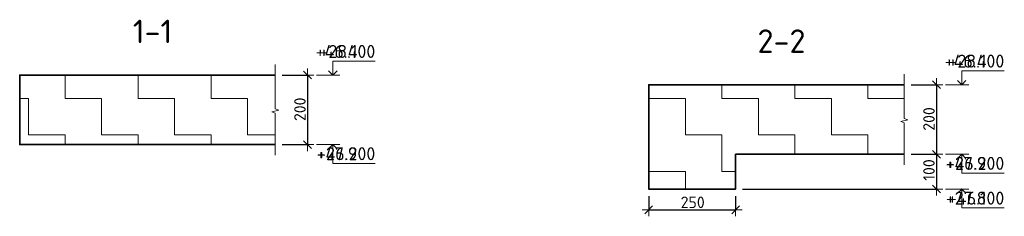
# Model space of a CAD drawing. Header units: metres. Extents: x -38 to 93, y -15 to 21.
# Tile 149 of 152: x 71.27 to 74.103, y 12.681 to 13.246. Entities that reach past the tile are written whole.
import ezdxf

# ---------------------------------------------------------------- set-up
doc = ezdxf.new("R2010")
doc.units = ezdxf.units.M
doc.header["$PDMODE"] = 65
doc.layers.add('XR$4$Размерная линия_ общее', color=7, linetype='Continuous', lineweight=13)
doc.layers.add('XR$6$Размерная линия_ общее', color=7, linetype='Continuous', lineweight=13)
doc.styles.add('ISOCPEUR', font='txt')
doc.dimstyles.new('DIMSTYLE_8', dxfattribs={"dimtxt": 0.033, "dimasz": 0.0375, "dimexe": 0, "dimexo": 0, "dimgap": 0.0165, "dimtad": 2, "dimdec": 0, "dimlfac": 1000, "dimrnd": 1, "dimzin": 12, "dimdsep": 46, "dimtxsty": 'ISOCPEUR', "dimblk1": 'ALL_ML_STRICH', "dimblk2": 'ALL_ML_STRICH', "dimsah": 1, "dimcen": 0, "dimclrd": 7, "dimclre": 256, "dimclrt": 7, "dimadec": 0, "dimazin": 0, "dimtfac": 1, "dimtdec": 0, "dimtix": 1, "dimtmove": 2, "dimatfit": 3, "dimfxl": 0, "dimtzin": 0, "dimlwd": 0, "dimlwe": -3, "dimarcsym": 0})
pattern_1 = [(0, (0.21, 0.21), (0.105, 0.105), [0.105, -0.105]), (90, (0.21, 0.21), (-0.105, 0.105), [0.105, -0.105])]

# ---------------------------------------------------------------- blocks, each defined once
blk = doc.blocks.new('ЭЛЕМЕНТ_УЗОРА_2')
at = {"color": 7, "linetype": 'Continuous', "lineweight": 13, "transparency": 33554687}
blk.add_line((72.0051, 12.8573), (72.0051, 12.8573), dxfattribs=at)
blk.add_lwpolyline([(72.0051, 13.1173), (72.0051, 12.9901), (72.0151, 12.9865), (71.9951, 12.9816), (72.0051, 12.9774), (72.0051, 12.8573)], dxfattribs=at)
blk = doc.blocks.new('ALL_ML_STRICH')
at = {"color": 0, "linetype": 'ByBlock', "lineweight": -2}
for p, q in [((-1, 0), (0.5, 0)), ((-0.3, -0.3), (0.3, 0.3)), ((0, -0.5), (0, 0.5))]:
    blk.add_line(p, q, dxfattribs=at)
blk = doc.blocks.new('*D61')
at = {"layer": 'DEFPOINTS', "color": 7, "linetype": 'Continuous', "lineweight": 13, "transparency": 33554687}
for p in [(72.0051, 13.0873), (72.0975, 13.0873), (72.0051, 12.8873)]:
    blk.add_point(p, dxfattribs=at)
at = {"layer": 'XR$4$Размерная линия_ общее', "color": 253, "linetype": 'Continuous', "lineweight": -2, "true_color": 0xa0a0a0, "transparency": 33554687}
for p, q in [((72.0251, 13.0873), (72.0975, 13.0873)), ((72.0251, 12.8873), (72.0975, 12.8873))]:
    blk.add_line(p, q, dxfattribs=at)
at = {"layer": 'XR$4$Размерная линия_ общее', "color": 7, "linetype": 'Continuous', "lineweight": -2, "transparency": 33554687}
blk.add_line((72.0975, 13.0873), (72.0975, 12.8873), dxfattribs=at)
at = {"layer": 'XR$4$Размерная линия_ общее', "color": 7, "linetype": 'Continuous', "lineweight": 13, "transparency": 33554687, "xscale": 0.0375, "yscale": 0.0375, "zscale": 0.0375}
for p, rotation in [((72.0975, 13.0873), 90), ((72.0975, 12.8873), 270)]:
    blk.add_blockref('ALL_ML_STRICH', p, dxfattribs=dict(at, rotation=rotation))
at = {"layer": 'XR$4$Размерная линия_ общее', "color": 7, "linetype": 'Continuous', "lineweight": 13, "transparency": 33554687, "insert": (72.076, 12.9889), "char_height": 0.033, "width": 0.099, "attachment_point": 5, "rotation": 90, "style": 'ISOCPEUR'}
blk.add_mtext('\\A1;{200}', dxfattribs=at)
blk = doc.blocks.new('ЭЛЕМЕНТ_УЗОРА_3')
at = {"color": 7, "linetype": 'Continuous', "lineweight": 13, "transparency": 33554687}
blk.add_line((73.8149, 12.8295), (73.8149, 12.8295), dxfattribs=at)
blk.add_lwpolyline([(73.8149, 13.0895), (73.8149, 12.9623), (73.8249, 12.9587), (73.8049, 12.9538), (73.8149, 12.9496), (73.8149, 12.8295)], dxfattribs=at)
blk = doc.blocks.new('*D63')
at = {"layer": 'DEFPOINTS', "color": 7, "linetype": 'Continuous', "lineweight": 13, "transparency": 33554687}
for p in [(73.8149, 13.0595), (73.9073, 13.0595), (73.8149, 12.8595)]:
    blk.add_point(p, dxfattribs=at)
at = {"layer": 'XR$4$Размерная линия_ общее', "color": 253, "linetype": 'Continuous', "lineweight": -2, "true_color": 0xa0a0a0, "transparency": 33554687}
for p, q in [((73.8349, 13.0595), (73.9073, 13.0595)), ((73.8349, 12.8595), (73.9073, 12.8595))]:
    blk.add_line(p, q, dxfattribs=at)
at = {"layer": 'XR$4$Размерная линия_ общее', "color": 7, "linetype": 'Continuous', "lineweight": -2, "transparency": 33554687}
blk.add_line((73.9073, 13.0595), (73.9073, 12.8595), dxfattribs=at)
at = {"layer": 'XR$4$Размерная линия_ общее', "color": 7, "linetype": 'Continuous', "lineweight": 13, "transparency": 33554687, "xscale": 0.0375, "yscale": 0.0375, "zscale": 0.0375}
for p, rotation in [((73.9073, 13.0595), 90), ((73.9073, 12.8595), 270)]:
    blk.add_blockref('ALL_ML_STRICH', p, dxfattribs=dict(at, rotation=rotation))
at = {"layer": 'XR$4$Размерная линия_ общее', "color": 7, "linetype": 'Continuous', "lineweight": 13, "transparency": 33554687, "insert": (73.8858, 12.9611), "char_height": 0.033, "width": 0.099, "attachment_point": 5, "rotation": 90, "style": 'ISOCPEUR'}
blk.add_mtext('\\A1;{200}', dxfattribs=at)
blk = doc.blocks.new('*D64')
at = {"layer": 'DEFPOINTS', "color": 7, "linetype": 'Continuous', "lineweight": 13, "transparency": 33554687}
for p in [(73.8149, 12.8595), (73.9073, 12.8595), (73.3294, 12.7595)]:
    blk.add_point(p, dxfattribs=at)
at = {"layer": 'XR$4$Размерная линия_ общее', "color": 253, "linetype": 'Continuous', "lineweight": -2, "true_color": 0xa0a0a0, "transparency": 33554687}
for p, q in [((73.8349, 12.8595), (73.9073, 12.8595)), ((73.3494, 12.7595), (73.9073, 12.7595))]:
    blk.add_line(p, q, dxfattribs=at)
at = {"layer": 'XR$4$Размерная линия_ общее', "color": 7, "linetype": 'Continuous', "lineweight": -2, "transparency": 33554687}
blk.add_line((73.9073, 12.8595), (73.9073, 12.7595), dxfattribs=at)
at = {"layer": 'XR$4$Размерная линия_ общее', "color": 7, "linetype": 'Continuous', "lineweight": 13, "transparency": 33554687, "xscale": 0.0375, "yscale": 0.0375, "zscale": 0.0375}
for p, rotation in [((73.9073, 12.8595), 90), ((73.9073, 12.7595), 270)]:
    blk.add_blockref('ALL_ML_STRICH', p, dxfattribs=dict(at, rotation=rotation))
at = {"layer": 'XR$4$Размерная линия_ общее', "color": 7, "linetype": 'Continuous', "lineweight": 13, "transparency": 33554687, "insert": (73.8858, 12.8144), "char_height": 0.033, "width": 0.099, "attachment_point": 5, "rotation": 90, "style": 'ISOCPEUR'}
blk.add_mtext('\\A1;{100}', dxfattribs=at)
blk = doc.blocks.new('*D65')
at = {"layer": 'DEFPOINTS', "color": 7, "linetype": 'Continuous', "lineweight": 13, "transparency": 33554687}
for p in [(73.0794, 12.7595), (73.3294, 12.7595), (73.0794, 12.7)]:
    blk.add_point(p, dxfattribs=at)
at = {"layer": 'XR$4$Размерная линия_ общее', "color": 253, "linetype": 'Continuous', "lineweight": -2, "true_color": 0xa0a0a0, "transparency": 33554687}
for p, q in [((73.0794, 12.7395), (73.0794, 12.7)), ((73.3294, 12.7395), (73.3294, 12.7))]:
    blk.add_line(p, q, dxfattribs=at)
at = {"layer": 'XR$4$Размерная линия_ общее', "color": 7, "linetype": 'Continuous', "lineweight": -2, "transparency": 33554687}
blk.add_line((73.0794, 12.7), (73.3294, 12.7), dxfattribs=at)
at = {"layer": 'XR$4$Размерная линия_ общее', "color": 7, "linetype": 'Continuous', "lineweight": 13, "transparency": 33554687, "xscale": 0.0375, "yscale": 0.0375, "zscale": 0.0375, "rotation": 180}
blk.add_blockref('ALL_ML_STRICH', (73.0794, 12.7), dxfattribs=at)
at = {"layer": 'XR$4$Размерная линия_ общее', "color": 7, "linetype": 'Continuous', "lineweight": 13, "transparency": 33554687, "xscale": 0.0375, "yscale": 0.0375, "zscale": 0.0375}
blk.add_blockref('ALL_ML_STRICH', (73.3294, 12.7), dxfattribs=at)
at = {"layer": 'XR$4$Размерная линия_ общее', "color": 7, "linetype": 'Continuous', "lineweight": 13, "transparency": 33554687, "insert": (73.206, 12.7215), "char_height": 0.033, "width": 0.099, "attachment_point": 5, "style": 'ISOCPEUR'}
blk.add_mtext('\\A1;{250}', dxfattribs=at)
blk = doc.blocks.new('СЛОЖНЫЙ_ОБЪЕКТ_20')
at = {"color": 7, "linetype": 'Continuous', "lineweight": 13, "transparency": 33554687}
blk.add_line((72.1905, 13.0873), (72.1238, 13.0873), dxfattribs=at)
blk.add_lwpolyline([(72.1705, 13.0873), (72.1705, 13.1273), (72.2928, 13.1273)], dxfattribs=at)
at = {"color": 7, "linetype": 'Continuous', "lineweight": 35, "transparency": 33554687}
blk.add_lwpolyline([(72.1584, 13.0994), (72.1705, 13.0873), (72.1826, 13.0994)], dxfattribs=at)
blk = doc.blocks.new('СЛОЖНЫЙ_ОБЪЕКТ_21')
at = {"color": 7, "linetype": 'Continuous', "lineweight": 13, "transparency": 33554687}
blk.add_line((72.1905, 12.8873), (72.1238, 12.8873), dxfattribs=at)
at = {"color": 7, "linetype": 'Continuous', "lineweight": 35, "transparency": 33554687}
blk.add_lwpolyline([(72.1584, 12.8752), (72.1705, 12.8873), (72.1826, 12.8752)], dxfattribs=at)
at = {"color": 7, "linetype": 'Continuous', "lineweight": 13, "transparency": 33554687}
blk.add_lwpolyline([(72.1705, 12.8873), (72.1705, 12.8333), (72.2928, 12.8333)], dxfattribs=at)
blk = doc.blocks.new('СЛОЖНЫЙ_ОБЪЕКТ_22')
at = {"color": 7, "linetype": 'Continuous', "lineweight": 13, "transparency": 33554687}
blk.add_line((74.0002, 13.0595), (73.9336, 13.0595), dxfattribs=at)
blk.add_lwpolyline([(73.9802, 13.0595), (73.9802, 13.0995), (74.1026, 13.0995)], dxfattribs=at)
at = {"color": 7, "linetype": 'Continuous', "lineweight": 35, "transparency": 33554687}
blk.add_lwpolyline([(73.9681, 13.0716), (73.9802, 13.0595), (73.9923, 13.0716)], dxfattribs=at)
blk = doc.blocks.new('СЛОЖНЫЙ_ОБЪЕКТ_23')
at = {"color": 7, "linetype": 'Continuous', "lineweight": 13, "transparency": 33554687}
blk.add_line((74.0002, 12.8595), (73.9336, 12.8595), dxfattribs=at)
at = {"color": 7, "linetype": 'Continuous', "lineweight": 35, "transparency": 33554687}
blk.add_lwpolyline([(73.9681, 12.8474), (73.9802, 12.8595), (73.9923, 12.8474)], dxfattribs=at)
at = {"color": 7, "linetype": 'Continuous', "lineweight": 13, "transparency": 33554687}
blk.add_lwpolyline([(73.9802, 12.8595), (73.9802, 12.8055), (74.1026, 12.8055)], dxfattribs=at)
blk = doc.blocks.new('СЛОЖНЫЙ_ОБЪЕКТ_24')
at = {"color": 7, "linetype": 'Continuous', "lineweight": 13, "transparency": 33554687}
blk.add_line((74.0002, 12.7595), (73.9336, 12.7595), dxfattribs=at)
at = {"color": 7, "linetype": 'Continuous', "lineweight": 35, "transparency": 33554687}
blk.add_lwpolyline([(73.9681, 12.7474), (73.9802, 12.7595), (73.9923, 12.7474)], dxfattribs=at)
at = {"color": 7, "linetype": 'Continuous', "lineweight": 13, "transparency": 33554687}
blk.add_lwpolyline([(73.9802, 12.7595), (73.9802, 12.7055), (74.1026, 12.7055)], dxfattribs=at)
blk = doc.blocks.new('ЭЛЕМЕНТ_УЗОРА_23')
at = {"color": 7, "linetype": 'Continuous', "lineweight": 13, "transparency": 33554687}
blk.add_line((72.0051, 12.8573), (72.0051, 12.8573), dxfattribs=at)
blk.add_lwpolyline([(72.0051, 13.1173), (72.0051, 12.9901), (72.0151, 12.9865), (71.9951, 12.9816), (72.0051, 12.9774), (72.0051, 12.8573)], dxfattribs=at)
blk = doc.blocks.new('*D646')
at = {"layer": 'DEFPOINTS', "color": 7, "linetype": 'Continuous', "lineweight": 13, "transparency": 33554687}
for p in [(72.0051, 13.0873), (72.0975, 13.0873), (72.0051, 12.8873)]:
    blk.add_point(p, dxfattribs=at)
at = {"layer": 'XR$6$Размерная линия_ общее', "color": 253, "linetype": 'Continuous', "lineweight": -2, "true_color": 0xa0a0a0, "transparency": 33554687}
for p, q in [((72.0251, 13.0873), (72.0975, 13.0873)), ((72.0251, 12.8873), (72.0975, 12.8873))]:
    blk.add_line(p, q, dxfattribs=at)
at = {"layer": 'XR$6$Размерная линия_ общее', "color": 7, "linetype": 'Continuous', "lineweight": -2, "transparency": 33554687}
blk.add_line((72.0975, 13.0873), (72.0975, 12.8873), dxfattribs=at)
at = {"layer": 'XR$6$Размерная линия_ общее', "color": 7, "linetype": 'Continuous', "lineweight": 13, "transparency": 33554687, "xscale": 0.0375, "yscale": 0.0375, "zscale": 0.0375}
for p, rotation in [((72.0975, 13.0873), 90), ((72.0975, 12.8873), 270)]:
    blk.add_blockref('ALL_ML_STRICH', p, dxfattribs=dict(at, rotation=rotation))
at = {"layer": 'XR$6$Размерная линия_ общее', "color": 7, "linetype": 'Continuous', "lineweight": 13, "transparency": 33554687, "insert": (72.076, 12.9889), "char_height": 0.033, "width": 0.099, "attachment_point": 5, "rotation": 90, "style": 'ISOCPEUR'}
blk.add_mtext('\\A1;{200}', dxfattribs=at)
blk = doc.blocks.new('ЭЛЕМЕНТ_УЗОРА_24')
at = {"color": 7, "linetype": 'Continuous', "lineweight": 13, "transparency": 33554687}
blk.add_line((73.8149, 12.8295), (73.8149, 12.8295), dxfattribs=at)
blk.add_lwpolyline([(73.8149, 13.0895), (73.8149, 12.9623), (73.8249, 12.9587), (73.8049, 12.9538), (73.8149, 12.9496), (73.8149, 12.8295)], dxfattribs=at)
blk = doc.blocks.new('*D648')
at = {"layer": 'DEFPOINTS', "color": 7, "linetype": 'Continuous', "lineweight": 13, "transparency": 33554687}
for p in [(73.8149, 13.0595), (73.9073, 13.0595), (73.8149, 12.8595)]:
    blk.add_point(p, dxfattribs=at)
at = {"layer": 'XR$6$Размерная линия_ общее', "color": 253, "linetype": 'Continuous', "lineweight": -2, "true_color": 0xa0a0a0, "transparency": 33554687}
for p, q in [((73.8349, 13.0595), (73.9073, 13.0595)), ((73.8349, 12.8595), (73.9073, 12.8595))]:
    blk.add_line(p, q, dxfattribs=at)
at = {"layer": 'XR$6$Размерная линия_ общее', "color": 7, "linetype": 'Continuous', "lineweight": -2, "transparency": 33554687}
blk.add_line((73.9073, 13.0595), (73.9073, 12.8595), dxfattribs=at)
at = {"layer": 'XR$6$Размерная линия_ общее', "color": 7, "linetype": 'Continuous', "lineweight": 13, "transparency": 33554687, "xscale": 0.0375, "yscale": 0.0375, "zscale": 0.0375}
for p, rotation in [((73.9073, 13.0595), 90), ((73.9073, 12.8595), 270)]:
    blk.add_blockref('ALL_ML_STRICH', p, dxfattribs=dict(at, rotation=rotation))
at = {"layer": 'XR$6$Размерная линия_ общее', "color": 7, "linetype": 'Continuous', "lineweight": 13, "transparency": 33554687, "insert": (73.8858, 12.9611), "char_height": 0.033, "width": 0.099, "attachment_point": 5, "rotation": 90, "style": 'ISOCPEUR'}
blk.add_mtext('\\A1;{200}', dxfattribs=at)
blk = doc.blocks.new('*D649')
at = {"layer": 'DEFPOINTS', "color": 7, "linetype": 'Continuous', "lineweight": 13, "transparency": 33554687}
for p in [(73.8149, 12.8595), (73.9073, 12.8595), (73.3294, 12.7595)]:
    blk.add_point(p, dxfattribs=at)
at = {"layer": 'XR$6$Размерная линия_ общее', "color": 253, "linetype": 'Continuous', "lineweight": -2, "true_color": 0xa0a0a0, "transparency": 33554687}
for p, q in [((73.8349, 12.8595), (73.9073, 12.8595)), ((73.3494, 12.7595), (73.9073, 12.7595))]:
    blk.add_line(p, q, dxfattribs=at)
at = {"layer": 'XR$6$Размерная линия_ общее', "color": 7, "linetype": 'Continuous', "lineweight": -2, "transparency": 33554687}
blk.add_line((73.9073, 12.8595), (73.9073, 12.7595), dxfattribs=at)
at = {"layer": 'XR$6$Размерная линия_ общее', "color": 7, "linetype": 'Continuous', "lineweight": 13, "transparency": 33554687, "xscale": 0.0375, "yscale": 0.0375, "zscale": 0.0375}
for p, rotation in [((73.9073, 12.8595), 90), ((73.9073, 12.7595), 270)]:
    blk.add_blockref('ALL_ML_STRICH', p, dxfattribs=dict(at, rotation=rotation))
at = {"layer": 'XR$6$Размерная линия_ общее', "color": 7, "linetype": 'Continuous', "lineweight": 13, "transparency": 33554687, "insert": (73.8858, 12.8144), "char_height": 0.033, "width": 0.099, "attachment_point": 5, "rotation": 90, "style": 'ISOCPEUR'}
blk.add_mtext('\\A1;{100}', dxfattribs=at)
blk = doc.blocks.new('*D650')
at = {"layer": 'DEFPOINTS', "color": 7, "linetype": 'Continuous', "lineweight": 13, "transparency": 33554687}
for p in [(73.0794, 12.7595), (73.3294, 12.7595), (73.0794, 12.7)]:
    blk.add_point(p, dxfattribs=at)
at = {"layer": 'XR$6$Размерная линия_ общее', "color": 253, "linetype": 'Continuous', "lineweight": -2, "true_color": 0xa0a0a0, "transparency": 33554687}
for p, q in [((73.0794, 12.7395), (73.0794, 12.7)), ((73.3294, 12.7395), (73.3294, 12.7))]:
    blk.add_line(p, q, dxfattribs=at)
at = {"layer": 'XR$6$Размерная линия_ общее', "color": 7, "linetype": 'Continuous', "lineweight": -2, "transparency": 33554687}
blk.add_line((73.0794, 12.7), (73.3294, 12.7), dxfattribs=at)
at = {"layer": 'XR$6$Размерная линия_ общее', "color": 7, "linetype": 'Continuous', "lineweight": 13, "transparency": 33554687, "xscale": 0.0375, "yscale": 0.0375, "zscale": 0.0375, "rotation": 180}
blk.add_blockref('ALL_ML_STRICH', (73.0794, 12.7), dxfattribs=at)
at = {"layer": 'XR$6$Размерная линия_ общее', "color": 7, "linetype": 'Continuous', "lineweight": 13, "transparency": 33554687, "xscale": 0.0375, "yscale": 0.0375, "zscale": 0.0375}
blk.add_blockref('ALL_ML_STRICH', (73.3294, 12.7), dxfattribs=at)
at = {"layer": 'XR$6$Размерная линия_ общее', "color": 7, "linetype": 'Continuous', "lineweight": 13, "transparency": 33554687, "insert": (73.206, 12.7215), "char_height": 0.033, "width": 0.099, "attachment_point": 5, "style": 'ISOCPEUR'}
blk.add_mtext('\\A1;{250}', dxfattribs=at)
blk = doc.blocks.new('СЛОЖНЫЙ_ОБЪЕКТ_62')
at = {"color": 7, "linetype": 'Continuous', "lineweight": 13, "transparency": 33554687}
blk.add_line((72.1905, 13.0873), (72.1238, 13.0873), dxfattribs=at)
blk.add_lwpolyline([(72.1705, 13.0873), (72.1705, 13.1273), (72.2928, 13.1273)], dxfattribs=at)
at = {"color": 7, "linetype": 'Continuous', "lineweight": 35, "transparency": 33554687}
blk.add_lwpolyline([(72.1584, 13.0994), (72.1705, 13.0873), (72.1826, 13.0994)], dxfattribs=at)
blk = doc.blocks.new('СЛОЖНЫЙ_ОБЪЕКТ_63')
at = {"color": 7, "linetype": 'Continuous', "lineweight": 13, "transparency": 33554687}
blk.add_line((72.1905, 12.8873), (72.1238, 12.8873), dxfattribs=at)
at = {"color": 7, "linetype": 'Continuous', "lineweight": 35, "transparency": 33554687}
blk.add_lwpolyline([(72.1584, 12.8752), (72.1705, 12.8873), (72.1826, 12.8752)], dxfattribs=at)
at = {"color": 7, "linetype": 'Continuous', "lineweight": 13, "transparency": 33554687}
blk.add_lwpolyline([(72.1705, 12.8873), (72.1705, 12.8333), (72.2928, 12.8333)], dxfattribs=at)
blk = doc.blocks.new('СЛОЖНЫЙ_ОБЪЕКТ_64')
at = {"color": 7, "linetype": 'Continuous', "lineweight": 13, "transparency": 33554687}
blk.add_line((74.0002, 13.0595), (73.9336, 13.0595), dxfattribs=at)
blk.add_lwpolyline([(73.9802, 13.0595), (73.9802, 13.0995), (74.1026, 13.0995)], dxfattribs=at)
at = {"color": 7, "linetype": 'Continuous', "lineweight": 35, "transparency": 33554687}
blk.add_lwpolyline([(73.9681, 13.0716), (73.9802, 13.0595), (73.9923, 13.0716)], dxfattribs=at)
blk = doc.blocks.new('СЛОЖНЫЙ_ОБЪЕКТ_65')
at = {"color": 7, "linetype": 'Continuous', "lineweight": 13, "transparency": 33554687}
blk.add_line((74.0002, 12.8595), (73.9336, 12.8595), dxfattribs=at)
at = {"color": 7, "linetype": 'Continuous', "lineweight": 35, "transparency": 33554687}
blk.add_lwpolyline([(73.9681, 12.8474), (73.9802, 12.8595), (73.9923, 12.8474)], dxfattribs=at)
at = {"color": 7, "linetype": 'Continuous', "lineweight": 13, "transparency": 33554687}
blk.add_lwpolyline([(73.9802, 12.8595), (73.9802, 12.8055), (74.1026, 12.8055)], dxfattribs=at)
blk = doc.blocks.new('СЛОЖНЫЙ_ОБЪЕКТ_66')
at = {"color": 7, "linetype": 'Continuous', "lineweight": 13, "transparency": 33554687}
blk.add_line((74.0002, 12.7595), (73.9336, 12.7595), dxfattribs=at)
at = {"color": 7, "linetype": 'Continuous', "lineweight": 35, "transparency": 33554687}
blk.add_lwpolyline([(73.9681, 12.7474), (73.9802, 12.7595), (73.9923, 12.7474)], dxfattribs=at)
at = {"color": 7, "linetype": 'Continuous', "lineweight": 13, "transparency": 33554687}
blk.add_lwpolyline([(73.9802, 12.7595), (73.9802, 12.7055), (74.1026, 12.7055)], dxfattribs=at)

msp = doc.modelspace()

# ---------------------------------------------------------------- hatches: boundary and pattern name
at = {"linetype": 'Continuous', "lineweight": 13, "transparency": 33554687}
h = msp.add_hatch(dxfattribs=at)
h.set_pattern_fill('____', scale=0.105, style=0, pattern_type=2)
h.set_pattern_definition(pattern_1)
h.paths.add_polyline_path([(71.2696, 13.0873), (71.2696, 12.8873), (72.0051, 12.8873), (72.0051, 13.0873)], flags=0)
h = msp.add_hatch(dxfattribs=at)
h.set_pattern_fill('____', scale=0.105, style=0, pattern_type=2)
h.set_pattern_definition(pattern_1)
h.paths.add_polyline_path([(71.2696, 13.0873), (71.2696, 12.8873), (72.0051, 12.8873), (72.0051, 13.0873)], flags=0)
h = msp.add_hatch(dxfattribs=at)
h.set_pattern_fill('____', scale=0.105, style=0, pattern_type=2)
h.set_pattern_definition(pattern_1)
h.paths.add_polyline_path([(73.8149, 13.0595), (73.0794, 13.0595), (73.0794, 12.7595), (73.3294, 12.7595), (73.3294, 12.8595), (73.8149, 12.8595)], flags=0)
h = msp.add_hatch(dxfattribs=at)
h.set_pattern_fill('____', scale=0.105, style=0, pattern_type=2)
h.set_pattern_definition(pattern_1)
h.paths.add_polyline_path([(73.8149, 13.0595), (73.0794, 13.0595), (73.0794, 12.7595), (73.3294, 12.7595), (73.3294, 12.8595), (73.8149, 12.8595)], flags=0)

# ---------------------------------------------------------------- linework, layer by layer
at = {"color": 7, "linetype": 'Continuous', "lineweight": 35, "transparency": 33554687}
msp.add_line((73.3294, 12.8595), (73.8149, 12.8595), dxfattribs=at)
msp.add_line((73.3294, 12.8595), (73.8149, 12.8595), dxfattribs=at)
for points in [[(72.0051, 13.0873), (71.2696, 13.0873), (71.2696, 12.8873), (72.0051, 12.8873)], [(72.0051, 13.0873), (71.2696, 13.0873), (71.2696, 12.8873), (72.0051, 12.8873)], [(73.8149, 13.0595), (73.0794, 13.0595), (73.0794, 12.8595)], [(73.8149, 13.0595), (73.0794, 13.0595), (73.0794, 12.8595)], [(73.0794, 12.8595), (73.0794, 12.7595), (73.3294, 12.7595), (73.3294, 12.8595)], [(73.0794, 12.8595), (73.0794, 12.7595), (73.3294, 12.7595), (73.3294, 12.8595)]]:
    msp.add_lwpolyline(points, dxfattribs=at)

# ---------------------------------------------------------------- block references
at = {"color": 7, "linetype": 'Continuous', "lineweight": 13, "transparency": 33554687}
for name in ['ЭЛЕМЕНТ_УЗОРА_2', 'ЭЛЕМЕНТ_УЗОРА_23', 'ЭЛЕМЕНТ_УЗОРА_3', 'ЭЛЕМЕНТ_УЗОРА_24']:
    msp.add_blockref(name, (0, 0), dxfattribs=at)
at = {"color": 7, "linetype": 'Continuous', "lineweight": 35, "transparency": 33554687}
for name in ['СЛОЖНЫЙ_ОБЪЕКТ_20', 'СЛОЖНЫЙ_ОБЪЕКТ_62', 'СЛОЖНЫЙ_ОБЪЕКТ_22', 'СЛОЖНЫЙ_ОБЪЕКТ_64', 'СЛОЖНЫЙ_ОБЪЕКТ_21', 'СЛОЖНЫЙ_ОБЪЕКТ_63', 'СЛОЖНЫЙ_ОБЪЕКТ_23', 'СЛОЖНЫЙ_ОБЪЕКТ_65', 'СЛОЖНЫЙ_ОБЪЕКТ_24', 'СЛОЖНЫЙ_ОБЪЕКТ_66']:
    msp.add_blockref(name, (0, 0), dxfattribs=at)

# ---------------------------------------------------------------- texts
at = {"color": 7, "linetype": 'Continuous', "lineweight": 50, "transparency": 33554687, "char_height": 0.0675, "attachment_point": 5, "style": 'ISOCPEUR'}
for s, insert, width in [('\\A1;{\\fISOCPEUR|i0|b0;\\H0.067500;\\W1.000000;\\C7;1-1}\\P', (71.6518, 13.2127), 0.139696), ('\\A1;{\\fISOCPEUR|i0|b0;\\H0.067500;\\W1.000000;\\C7;1-1}\\P', (71.6518, 13.2127), 0.139696), ('\\A1;{\\fISOCPEUR|i0|b0;\\H0.067500;\\W1.000000;\\C7;2-2}\\P', (73.4615, 13.1849), 0.172565), ('\\A1;{\\fISOCPEUR|i0|b0;\\H0.067500;\\W1.000000;\\C7;2-2}\\P', (73.4615, 13.1849), 0.172565)]:
    msp.add_mtext(s, dxfattribs=dict(at, insert=insert, width=width))
at = {"color": 7, "linetype": 'Continuous', "lineweight": 13, "transparency": 33554687, "char_height": 0.0375, "attachment_point": 9, "style": 'ISOCPEUR'}
for s, insert, width in [('\\A1;{\\fISOCPEUR|i0|b0;\\H0.037500;\\W1.000000;\\C7;+28.100}\\P', (72.2928, 13.1365), 0.178404), ('\\A1;{\\fISOCPEUR|i0|b0;\\H0.037500;\\W1.000000;\\C7;+46.400}\\P', (72.2928, 13.1365), 0.194235), ('\\A1;{\\fISOCPEUR|i0|b0;\\H0.037500;\\W1.000000;\\C7;+28.100}\\P', (74.1026, 13.1087), 0.178404), ('\\A1;{\\fISOCPEUR|i0|b0;\\H0.037500;\\W1.000000;\\C7;+46.400}\\P', (74.1026, 13.1087), 0.194235), ('\\A1;{\\fISOCPEUR|i0|b0;\\H0.037500;\\W1.000000;\\C7;+27.900}\\P', (72.2928, 12.8425), 0.186702), ('\\A1;{\\fISOCPEUR|i0|b0;\\H0.037500;\\W1.000000;\\C7;+46.200}\\P', (72.2928, 12.8425), 0.190469), ('\\A1;{\\fISOCPEUR|i0|b0;\\H0.037500;\\W1.000000;\\C7;+27.900}\\P', (74.1026, 12.8147), 0.186702), ('\\A1;{\\fISOCPEUR|i0|b0;\\H0.037500;\\W1.000000;\\C7;+46.200}\\P', (74.1026, 12.8147), 0.190469), ('\\A1;{\\fISOCPEUR|i0|b0;\\H0.037500;\\W1.000000;\\C7;+27.800}\\P', (74.1026, 12.7147), 0.186702), ('\\A1;{\\fISOCPEUR|i0|b0;\\H0.037500;\\W1.000000;\\C7;+46.100}\\P', (74.1026, 12.7147), 0.182188)]:
    msp.add_mtext(s, dxfattribs=dict(at, insert=insert, width=width))

# ---------------------------------------------------------------- dimensions: what is measured, and where the dimension line sits
at = {"layer": 'XR$4$Размерная линия_ общее', "color": 7, "linetype": 'Continuous', "lineweight": 13, "transparency": 33554687}
for base, p1, p2, picture, middle in [((72.0975, 12.8873), (72.0251, 13.0873), (72.0251, 12.8873), '*D61', (72.076, 12.9889)), ((73.9073, 12.8595), (73.8349, 13.0595), (73.8349, 12.8595), '*D63', (73.8858, 12.9611)), ((73.9073, 12.7595), (73.8349, 12.8595), (73.3494, 12.7595), '*D64', (73.8858, 12.8144))]:
    dim = msp.add_linear_dim(base=base, p1=p1, p2=p2, angle=270, dimstyle='DIMSTYLE_8', override={"dimpost": '<>', "dimclrd": 7, "dimclre": 253, "dimclrt": 7, "dimlwd": 0, "dimlwe": 65533}, dxfattribs=at)
    dim.commit()
    dim.dimension.update_dxf_attribs({"geometry": picture, "text_midpoint": middle, "dimtype": 160})
dim = msp.add_linear_dim(base=(73.3294, 12.7), p1=(73.0794, 12.7395), p2=(73.3294, 12.7395), dimstyle='DIMSTYLE_8', override={"dimpost": '<>', "dimclrd": 7, "dimclre": 253, "dimclrt": 7, "dimlwd": 0, "dimlwe": 65533}, dxfattribs=at)
dim.commit()
dim.dimension.update_dxf_attribs({"geometry": '*D65', "text_midpoint": (73.206, 12.7215), "dimtype": 160})
at = {"layer": 'XR$6$Размерная линия_ общее', "color": 7, "linetype": 'Continuous', "lineweight": 13, "transparency": 33554687}
for base, p1, p2, picture, middle in [((72.0975, 12.8873), (72.0251, 13.0873), (72.0251, 12.8873), '*D646', (72.076, 12.9889)), ((73.9073, 12.8595), (73.8349, 13.0595), (73.8349, 12.8595), '*D648', (73.8858, 12.9611)), ((73.9073, 12.7595), (73.8349, 12.8595), (73.3494, 12.7595), '*D649', (73.8858, 12.8144))]:
    dim = msp.add_linear_dim(base=base, p1=p1, p2=p2, angle=270, dimstyle='DIMSTYLE_8', override={"dimpost": '<>', "dimclrd": 7, "dimclre": 253, "dimclrt": 7, "dimlwd": 0, "dimlwe": 65533}, dxfattribs=at)
    dim.commit()
    dim.dimension.update_dxf_attribs({"geometry": picture, "text_midpoint": middle, "dimtype": 160})
dim = msp.add_linear_dim(base=(73.3294, 12.7), p1=(73.0794, 12.7395), p2=(73.3294, 12.7395), dimstyle='DIMSTYLE_8', override={"dimpost": '<>', "dimclrd": 7, "dimclre": 253, "dimclrt": 7, "dimlwd": 0, "dimlwe": 65533}, dxfattribs=at)
dim.commit()
dim.dimension.update_dxf_attribs({"geometry": '*D650', "text_midpoint": (73.206, 12.7215), "dimtype": 160})

doc.saveas('drawing.dxf')
